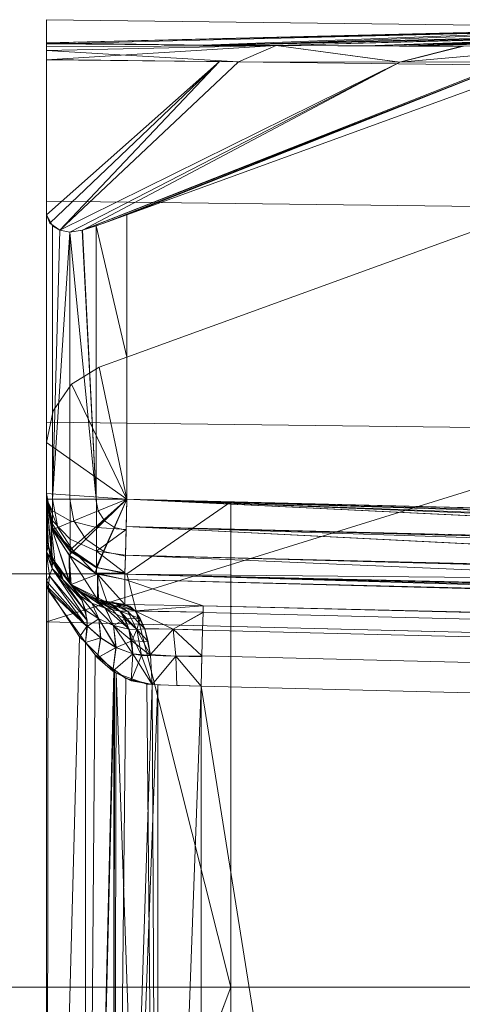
# Model space of a CAD drawing. Header units: millimetres. Extents: x -125 to 135, y -1868 to 49.
# Tile 50 of 53: x 118.4 to 120.05, y 45.74 to 49.42. Entities that reach past the tile are written whole.
import ezdxf

# ---------------------------------------------------------------- set-up
doc = ezdxf.new("R2010")
doc.units = ezdxf.units.MM
doc.layers.add('1', color=7, linetype='CONTINUOUS', true_color=0xffffff)

msp = doc.modelspace()

# ---------------------------------------------------------------- linework, layer by layer
at = {"layer": '1', "color": 252, "linetype": 'Continuous', "lineweight": 13}
for points in [[(118.5, 47.5189, 453.7213), (118.5, 48.9518, 455.0256), (118.5, 49.3734, 454.0762), (118.5, 49.4209, 453.6296)], [(118.5, 49.4209, 453.6296), (118.5, 49.3347, 451.3028), (118.5, 47.5189, 453.7213)], [(118.5, 49.3347, 451.3028), (118.5, 49.4209, 453.6296), (120.8296, 49.3922, 453.6296)], [(118.5, 49.4209, 453.6296), (118.5, 49.2725, 454.4314), (120.8278, 49.2438, 454.4314), (120.8296, 49.3922, 453.6296)], [(118.5, 49.3347, 36.6972), (120.8296, 49.3922, 34.3704), (118.5, 49.4209, 34.3704)], [(118.5, 49.3347, 36.6972), (118.5, 49.4209, 34.3704), (118.5, 49.3734, 33.9238), (118.5, 47.5189, 34.2787)], [(120.8296, 49.3922, 34.3704), (120.8278, 49.2438, 33.5686), (118.5, 49.2725, 33.5686), (118.5, 49.4209, 34.3704)], [(119.086, 49.3262, 451.081), (118.5, 49.3347, 451.3028), (120.8296, 49.3922, 453.6296)], [(120.943, 49.3911, 34.3929), (120.8296, 49.3922, 34.3704), (118.5, 49.3347, 36.6972)], [(118.5, 49.3347, 36.6972), (118.5173, 49.3309, 36.8025), (120.943, 49.3911, 34.3929)], [(118.5, 47.516, 34.2758), (118.5, 47.5189, 34.2787), (118.5, 49.3734, 33.9238), (118.5, 48.9518, 32.9744)], [(120.943, 49.3911, 34.3929), (118.5173, 49.3309, 36.8025), (119.1783, 49.3254, 36.9379)], [(120.8296, 49.3922, 453.6296), (121.5007, 49.3857, 453.4961), (119.086, 49.3262, 451.081)], [(119.358, 49.3239, 451.0252), (119.086, 49.3262, 451.081), (121.5007, 49.3857, 453.4961)], [(119.1783, 49.3254, 36.9379), (121.5911, 49.3848, 34.5219), (120.943, 49.3911, 34.3929)], [(121.5911, 49.3848, 34.5219), (119.1783, 49.3254, 36.9379), (119.358, 49.3239, 36.9748)], [(119.6925, 49.3227, 450.7999), (119.358, 49.3239, 451.0252), (121.5007, 49.3857, 453.4961)], [(121.5911, 49.3848, 34.5219), (119.358, 49.3239, 36.9748), (119.8185, 49.3223, 37.2851)], [(121.5007, 49.3857, 453.4961), (121.7098, 49.3837, 453.4545), (119.6925, 49.3227, 450.7999)], [(121.7098, 49.3837, 453.4545), (122.0933, 49.3822, 453.1983), (119.6925, 49.3227, 450.7999)], [(120.0553, 49.3215, 450.5554), (119.6925, 49.3227, 450.7999), (122.0933, 49.3822, 453.1983)], [(119.8185, 49.3223, 37.2851), (121.7098, 49.3837, 34.5455), (121.5911, 49.3848, 34.5219)], [(119.8185, 49.3223, 37.2851), (122.2192, 49.3817, 34.8859), (121.7098, 49.3837, 34.5455)], [(122.2192, 49.3817, 34.8859), (119.8185, 49.3223, 37.2851), (120.0553, 49.3215, 37.4447)], [(119.086, 49.3262, 451.081), (118.5, 49.3311, 451.2011), (118.5, 49.3347, 451.3028)], [(118.5, 47.5189, 453.7213), (118.5, 49.3347, 451.3028), (118.5, 49.3311, 451.2011)], [(118.5, 49.3347, 36.6972), (118.5, 49.3311, 36.7989), (118.5173, 49.3309, 36.8025)], [(118.5, 49.3311, 36.7989), (118.5, 49.3347, 36.6972), (118.5, 47.5189, 34.2787)], [(118.5, 49.3311, 451.2011), (118.5, 49.3059, 451.0103), (118.5, 49.2713, 450.8937), (118.5, 47.5189, 453.7213)], [(118.5, 49.3059, 451.0103), (118.5, 49.3311, 451.2011), (119.358, 49.3239, 451.0252)], [(118.5, 49.2713, 37.1063), (118.5, 49.3195, 36.92), (118.5, 49.3311, 36.7989), (118.5, 47.5189, 34.2787)], [(119.358, 49.3239, 36.9748), (118.5, 49.3311, 36.7989), (118.5, 49.3195, 36.92)], [(118.5, 49.3059, 451.0103), (119.358, 49.3239, 451.0252), (119.217, 49.264, 450.7309)], [(119.358, 49.3239, 36.9748), (118.5, 49.3195, 36.92), (118.5, 49.2713, 37.1063)], [(118.5, 49.2713, 37.1063), (119.217, 49.264, 37.2691), (119.358, 49.3239, 36.9748)], [(119.8195, 49.2616, 450.3205), (119.217, 49.264, 450.7309), (119.358, 49.3239, 451.0252)], [(119.358, 49.3239, 36.9748), (119.217, 49.264, 37.2691), (119.8201, 49.2616, 37.6799)], [(119.358, 49.3239, 451.0252), (120.052, 49.3215, 450.5576), (119.8195, 49.2616, 450.3205)], [(119.8201, 49.2616, 37.6799), (120.0553, 49.3215, 37.4447), (119.358, 49.3239, 36.9748)], [(119.8201, 49.2616, 450.3201), (119.8195, 49.2616, 450.3205), (120.052, 49.3215, 450.5576), (120.0553, 49.3215, 450.5554)], [(120.5252, 49.3239, 449.858), (120.2309, 49.264, 449.717), (119.8201, 49.2616, 450.3201)], [(119.8201, 49.2616, 450.3201), (120.0553, 49.3215, 450.5554), (120.5252, 49.3239, 449.858)], [(119.8201, 49.2616, 37.6799), (119.8205, 49.2616, 37.6805), (120.0576, 49.3215, 37.448), (120.0553, 49.3215, 37.4447)], [(120.5252, 49.3239, 38.142), (120.0576, 49.3215, 37.448), (119.8205, 49.2616, 37.6805)], [(119.8205, 49.2616, 37.6805), (120.2309, 49.264, 38.283), (120.5252, 49.3239, 38.142)], [(119.217, 49.264, 450.7309), (118.5, 49.2713, 450.8937), (118.5, 49.3059, 451.0103)], [(118.5, 48.7424, 455.2724), (120.8212, 48.7138, 455.2724), (120.8278, 49.2438, 454.4314), (118.5, 49.2725, 454.4314)], [(118.5, 49.2725, 33.5686), (120.8278, 49.2438, 33.5686), (120.8212, 48.7138, 32.7276), (118.5, 48.7424, 32.7276)], [(118.5, 49.2713, 450.8937), (118.5, 48.6913, 449.3), (118.5, 47.6281, 449.3), (118.5, 47.5189, 453.7213)], [(118.5, 48.6913, 449.3), (118.5, 49.2713, 450.8937), (119.1463, 49.2647, 450.747)], [(118.5, 47.5189, 34.2787), (118.5, 47.6281, 38.7), (118.5, 48.6913, 38.7), (118.5, 49.2713, 37.1063)], [(119.1463, 49.2647, 37.253), (118.5, 49.2713, 37.1063), (118.5, 48.6913, 38.7)], [(118.5125, 48.6602, 449.2143), (118.5, 48.6913, 449.3), (119.1463, 49.2647, 450.747)], [(119.1463, 49.2647, 37.253), (118.5, 48.6913, 38.7), (118.5124, 48.6603, 38.7854)], [(118.5124, 48.6603, 38.7854), (118.5497, 48.6343, 38.8653), (119.1463, 49.2647, 37.253)], [(119.1463, 49.2647, 450.747), (118.5497, 48.6343, 449.1346), (118.5125, 48.6602, 449.2143)], [(118.5497, 48.6343, 449.1346), (119.1463, 49.2647, 450.747), (119.217, 49.264, 450.7309)], [(119.217, 49.264, 37.2691), (119.1463, 49.2647, 37.253), (118.5497, 48.6343, 38.8653)], [(118.5497, 48.6343, 449.1346), (119.217, 49.264, 450.7309), (119.8201, 49.2616, 450.3201)], [(119.8201, 49.2616, 37.6799), (119.217, 49.264, 37.2691), (118.5497, 48.6343, 38.8653)], [(119.8201, 49.2616, 450.3201), (118.5879, 48.6273, 449.0879), (118.5497, 48.6343, 449.1346)], [(118.5497, 48.6343, 38.8653), (118.5879, 48.6273, 38.9121), (119.8201, 49.2616, 37.6799)], [(118.6347, 48.6343, 449.0497), (118.5879, 48.6273, 449.0879), (119.8201, 49.2616, 450.3201)], [(119.8201, 49.2616, 37.6799), (118.5879, 48.6273, 38.9121), (118.6347, 48.6343, 38.9503)], [(120.2309, 49.264, 449.717), (120.247, 49.2647, 449.6463), (118.6347, 48.6343, 449.0497)], [(118.7146, 48.6603, 449.0124), (118.6347, 48.6343, 449.0497), (120.247, 49.2647, 449.6463)], [(118.6347, 48.6343, 38.9503), (120.247, 49.2647, 38.3537), (120.2309, 49.264, 38.283)], [(120.247, 49.2647, 38.3537), (118.6347, 48.6343, 38.9503), (118.7143, 48.6602, 38.9875)], [(119.8201, 49.2616, 450.3201), (120.2309, 49.264, 449.717), (118.6347, 48.6343, 449.0497)], [(118.6347, 48.6343, 38.9503), (120.2309, 49.264, 38.283), (119.8201, 49.2616, 37.6799)], [(118.7143, 48.6602, 38.9875), (118.8, 48.6913, 39), (120.247, 49.2647, 38.3537)], [(120.247, 49.2647, 449.6463), (118.8, 48.6913, 449), (118.7146, 48.6603, 449.0124)], [(120.3666, 48.7294, 449), (118.8, 48.1592, 449), (118.8, 48.6913, 449), (120.3937, 49.2713, 449)], [(120.247, 49.2647, 449.6463), (120.3937, 49.2713, 449), (118.8, 48.6913, 449)], [(120.3937, 49.2713, 39), (118.8, 48.6913, 39), (118.8, 48.1592, 39), (120.3666, 48.7294, 39)], [(118.8, 48.6913, 39), (120.3937, 49.2713, 39), (120.247, 49.2647, 38.3537)], [(118.5, 48.1683, 455.708), (118.5, 48.9518, 455.0256), (118.5, 47.5189, 453.7213), (118.5, 47.4283, 453.7802)], [(118.5, 48.9518, 32.9744), (118.5, 48.1683, 32.292), (118.5, 47.4246, 34.2184), (118.5, 47.516, 34.2758)], [(118.5, 47.9169, 455.8265), (120.8111, 47.8884, 455.8265), (120.8212, 48.7138, 455.2724), (118.5, 48.7424, 455.2724)], [(118.5, 48.7424, 32.7276), (120.8212, 48.7138, 32.7276), (120.8111, 47.8884, 32.1735), (118.5, 47.9169, 32.1735)], [(118.8, 48.1592, 449), (120.3666, 48.7294, 449), (120.3666, 48.7294, 39), (118.8, 48.1592, 39)], [(118.5228, 48.65, 449.1852), (118.5228, 47.6281, 449.1852), (118.5, 47.6281, 449.3), (118.5, 48.6913, 449.3)], [(118.5, 48.6913, 38.7), (118.5, 47.6281, 38.7), (118.5228, 47.6281, 38.8148), (118.5228, 48.65, 38.8148)], [(118.6852, 48.65, 449.0228), (118.8, 48.6913, 449), (118.8, 48.1592, 449)], [(118.8, 48.1592, 39), (118.8, 48.6913, 39), (118.6852, 48.65, 38.9772)], [(118.5228, 47.6281, 449.1852), (118.5228, 48.65, 449.1852), (118.5501, 48.6342, 449.134)], [(118.5501, 48.6342, 38.8659), (118.5228, 48.65, 38.8148), (118.5228, 47.6281, 38.8148)], [(118.5228, 47.6281, 449.1852), (118.5501, 48.6342, 449.134), (118.5879, 48.6273, 449.0879)], [(118.5879, 48.6273, 38.9121), (118.5501, 48.6342, 38.8659), (118.5228, 47.6281, 38.8148)], [(118.5879, 48.6273, 449.0879), (118.5879, 47.6281, 449.0879), (118.5228, 47.6281, 449.1852)], [(118.5228, 47.6281, 38.8148), (118.5879, 47.6281, 38.9121), (118.5879, 48.6273, 38.9121)], [(118.5879, 48.6273, 449.0879), (118.6341, 48.6342, 449.05), (118.6852, 47.6281, 449.0228)], [(118.6852, 47.6281, 38.9772), (118.634, 48.6342, 38.9499), (118.5879, 48.6273, 38.9121)], [(118.6852, 47.6281, 449.0228), (118.5879, 47.6281, 449.0879), (118.5879, 48.6273, 449.0879)], [(118.5879, 48.6273, 38.9121), (118.5879, 47.6281, 38.9121), (118.6852, 47.6281, 38.9772)], [(118.6852, 47.6281, 38.9772), (118.6852, 48.65, 38.9772), (118.634, 48.6342, 38.9499)], [(118.6341, 48.6342, 449.05), (118.6852, 48.65, 449.0228), (118.6852, 47.6281, 449.0228)], [(118.8, 48.1592, 449), (118.8, 47.6281, 449), (118.6852, 47.6281, 449.0228), (118.6852, 48.65, 449.0228)], [(118.6852, 48.65, 38.9772), (118.6852, 47.6281, 38.9772), (118.8, 47.6281, 39), (118.8, 48.1592, 39)], [(118.5, 47.1698, 455.9954), (118.5, 48.1683, 455.708), (118.5, 47.4283, 453.7802), (118.5, 47.3047, 453.8017)], [(118.5, 47.3047, 34.1983), (118.5, 47.4246, 34.2184), (118.5, 48.1683, 32.292), (118.5, 47.1699, 32)], [(118.6974, 48.1218, 39), (118.8, 48.1592, 39), (118.8, 47.6281, 39)], [(118.8, 47.6281, 449), (118.8, 48.1592, 449), (118.6974, 48.1218, 449)], [(118.8, 48.1592, 39), (118.6974, 48.1218, 39), (118.6974, 48.1218, 449), (118.8, 48.1592, 449)], [(118.5941, 48.0581, 39), (118.6974, 48.1218, 39), (118.8, 47.6281, 39)], [(118.8, 47.6281, 449), (118.6974, 48.1218, 449), (118.5941, 48.0581, 449)], [(118.5941, 48.0581, 39), (118.5941, 48.0581, 449), (118.6974, 48.1218, 449), (118.6974, 48.1218, 39)], [(118.8, 47.6281, 39), (118.5, 47.8399, 39), (118.5245, 47.9588, 39), (118.5941, 48.0581, 39)], [(118.5941, 48.0581, 449), (118.5245, 47.9588, 449), (118.5, 47.8399, 449), (118.8, 47.6281, 449)], [(118.5245, 47.9588, 39), (118.5245, 47.9588, 449), (118.5941, 48.0581, 449), (118.5941, 48.0581, 39)], [(118.5, 47.8399, 39), (118.5, 47.8399, 449), (118.5245, 47.9588, 449), (118.5245, 47.9588, 39)], [(120.8111, 47.8884, 455.8265), (118.5, 47.9169, 455.8265), (118.5, 47.17, 455.9954)], [(118.5, 47.1698, 32.0046), (118.5, 47.9169, 32.1735), (120.8111, 47.8884, 32.1735)], [(118.5, 47.17, 455.9954), (120.8015, 47.113, 455.997), (120.8111, 47.8884, 455.8265)], [(120.8111, 47.8884, 32.1735), (120.8007, 47.1131, 32.003), (118.5, 47.1698, 32.0046)], [(118.8, 47.6281, 39), (118.5, 47.65, 39), (118.5, 47.8399, 39)], [(118.5, 47.8399, 449), (118.5, 47.65, 449), (118.8, 47.6281, 449)], [(118.5, 47.65, 39), (118.5, 47.65, 449), (118.5, 47.8399, 449), (118.5, 47.8399, 39)], [(118.8, 47.6281, 39), (118.5879, 47.4379, 39), (118.5228, 47.5352, 39), (118.5, 47.65, 39)], [(118.5, 47.65, 449), (118.5228, 47.5352, 449), (118.5879, 47.4379, 449), (118.8, 47.6281, 449)], [(118.5228, 47.5352, 39), (118.5228, 47.5352, 449), (118.5, 47.65, 449), (118.5, 47.65, 39)], [(118.5, 47.6281, 449.3), (118.5231, 47.5223, 449.2539), (118.5231, 47.5127, 449.2972)], [(118.5, 47.6281, 449.3), (118.5231, 47.5475, 449.2173), (118.5231, 47.5223, 449.2539)], [(118.5, 47.6281, 449.3), (118.5231, 47.5846, 449.1931), (118.5231, 47.5475, 449.2173)], [(118.5, 47.6281, 449.3), (118.5231, 47.6281, 449.1845), (118.5231, 47.5846, 449.1931)], [(118.5, 47.6281, 449.3), (118.518, 47.5259, 449.2975), (118.5188, 47.4184, 453.6576)], [(118.5188, 47.4184, 453.6576), (118.5056, 47.4617, 453.7026), (118.5, 47.6281, 449.3)], [(118.5056, 47.4617, 453.7026), (118.5005, 47.5018, 453.7199), (118.5, 47.6281, 449.3)], [(118.5005, 47.5018, 453.7199), (118.5, 47.5189, 453.7213), (118.5, 47.6281, 449.3)], [(118.5, 47.6281, 38.7), (118.5081, 47.4502, 34.3061), (118.5199, 47.419, 34.3461)], [(118.5, 47.6281, 38.7), (118.5014, 47.4902, 34.283), (118.5081, 47.4502, 34.3061)], [(118.5, 47.6281, 38.7), (118.5, 47.5189, 34.2787), (118.5014, 47.4902, 34.283)], [(118.5199, 47.419, 34.3461), (118.518, 47.5259, 38.7025), (118.5, 47.6281, 38.7)], [(118.5, 47.6281, 38.7), (118.5221, 47.515, 38.7028), (118.5425, 47.5233, 38.8128)], [(118.5425, 47.5233, 38.8128), (118.522, 47.6281, 38.8128), (118.5, 47.6281, 38.7)], [(118.6026, 47.5478, 38.9111), (118.5869, 47.6281, 38.9111), (118.522, 47.6281, 38.8128), (118.5425, 47.5233, 38.8128)], [(118.5231, 47.5846, 449.1931), (118.5231, 47.6281, 449.1845), (118.5889, 47.6281, 449.0869), (118.5889, 47.5478, 449.1026)], [(118.6931, 47.5846, 38.9769), (118.6845, 47.6281, 38.9769), (118.5869, 47.6281, 38.9111), (118.6026, 47.5478, 38.9111)], [(118.6852, 47.3728, 39), (118.5879, 47.4379, 39), (118.8, 47.6281, 39)], [(118.8, 47.6281, 449), (118.5879, 47.4379, 449), (118.6852, 47.3728, 449)], [(118.5889, 47.5478, 449.1026), (118.5889, 47.6281, 449.0869), (118.6872, 47.6281, 449.022), (118.6872, 47.5233, 449.0425)], [(118.8, 47.6281, 39), (118.6845, 47.6281, 38.9769), (118.6931, 47.5846, 38.9769)], [(118.8, 47.6281, 39), (119.1886, 47.6185, 39), (118.8, 47.35, 39), (118.6852, 47.3728, 39)], [(118.6852, 47.3728, 449), (118.8, 47.35, 449), (119.1886, 47.6185, 449), (118.8, 47.6281, 449)], [(118.8, 47.6281, 449), (118.7972, 47.515, 449.0221), (118.6872, 47.5233, 449.0425)], [(118.6872, 47.5233, 449.0425), (118.6872, 47.6281, 449.022), (118.8, 47.6281, 449)], [(118.8, 47.6281, 39), (118.6931, 47.5846, 38.9769), (118.7174, 47.5475, 38.9769)], [(118.8, 47.6281, 39), (118.7174, 47.5475, 38.9769), (118.7539, 47.5223, 38.9769)], [(118.8, 47.6281, 39), (118.7539, 47.5223, 38.9769), (118.7972, 47.5127, 38.9769)], [(123.1539, 47.419, 449.0199), (118.7975, 47.5259, 449.018), (118.8, 47.6281, 449)], [(118.8, 47.6281, 39), (118.7975, 47.5259, 38.982), (123.1576, 47.4184, 38.9812)], [(118.8, 47.6281, 449), (123.1939, 47.4502, 449.0081), (123.1539, 47.419, 449.0199)], [(118.8, 47.6281, 449), (123.217, 47.4902, 449.0014), (123.1939, 47.4502, 449.0081)], [(118.8, 47.6281, 449), (123.2213, 47.5189, 449), (123.217, 47.4902, 449.0014)], [(123.1576, 47.4184, 38.9812), (123.2026, 47.4617, 38.9944), (118.8, 47.6281, 39)], [(123.2026, 47.4617, 38.9944), (123.2199, 47.5018, 38.9995), (118.8, 47.6281, 39)], [(123.2199, 47.5018, 38.9995), (123.2213, 47.5189, 39), (118.8, 47.6281, 39)], [(118.8, 47.35, 39), (119.1886, 47.6185, 39), (119.1886, 45.8046, 39)], [(119.1886, 45.8046, 449), (119.1886, 47.6185, 449), (118.8, 47.35, 449)], [(120.1349, 47.5951, 39), (120.1349, 45.8046, 39), (119.1886, 45.8046, 39), (119.1886, 47.6185, 39)], [(119.1886, 47.6185, 449), (119.1886, 45.8046, 449), (120.1349, 45.8046, 449), (120.1349, 47.5951, 449)], [(118.5231, 47.5475, 449.2173), (118.5231, 47.5846, 449.1931), (118.5889, 47.5478, 449.1026), (118.5889, 47.4793, 449.1474)], [(118.7174, 47.5475, 38.9769), (118.6931, 47.5846, 38.9769), (118.6026, 47.5478, 38.9111), (118.6474, 47.4793, 38.9111)], [(118.5, 47.4314, 453.7782), (118.5, 47.5189, 453.7213), (118.5005, 47.5018, 453.7199)], [(118.5014, 47.4902, 34.283), (118.5, 47.5189, 34.2787), (118.5, 47.516, 34.2758)], [(118.5, 47.516, 34.2758), (118.5, 47.4313, 34.2226), (118.5014, 47.4902, 34.283)], [(118.518, 47.5259, 449.2975), (118.5853, 47.4187, 449.2948), (118.5869, 47.3179, 453.4253)], [(118.5869, 47.3179, 453.4253), (118.5218, 47.4084, 453.6472), (118.518, 47.5259, 449.2975)], [(118.5218, 47.4084, 453.6472), (118.5188, 47.4184, 453.6576), (118.518, 47.5259, 449.2975)], [(118.518, 47.5259, 38.7025), (118.5319, 47.3869, 34.3872), (118.5865, 47.3176, 34.5734)], [(118.518, 47.5259, 38.7025), (118.5199, 47.419, 34.3461), (118.5319, 47.3869, 34.3872)], [(118.5865, 47.3176, 34.5734), (118.5853, 47.4187, 38.7052), (118.518, 47.5259, 38.7025)], [(118.5221, 47.515, 38.7028), (118.5222, 47.515, 38.7028), (118.5425, 47.5233, 38.8128)], [(118.601, 47.434, 38.8128), (118.5425, 47.5233, 38.8128), (118.5222, 47.515, 38.7028)], [(118.5879, 47.4379, 39), (118.5879, 47.4379, 449), (118.5228, 47.5352, 449), (118.5228, 47.5352, 39)], [(118.5231, 47.5223, 449.2539), (118.5231, 47.5475, 449.2173), (118.5889, 47.4793, 449.1474), (118.5889, 47.4327, 449.2148)], [(118.5231, 47.5127, 449.2972), (118.5231, 47.5223, 449.2539), (118.5889, 47.4327, 449.2148), (118.5889, 47.415, 449.2947)], [(118.6474, 47.4793, 38.9111), (118.6026, 47.5478, 38.9111), (118.5425, 47.5233, 38.8128), (118.601, 47.434, 38.8128)], [(118.5889, 47.4793, 449.1474), (118.5889, 47.5478, 449.1026), (118.6872, 47.5233, 449.0425), (118.6872, 47.434, 449.101)], [(118.7539, 47.5223, 38.9769), (118.7174, 47.5475, 38.9769), (118.6474, 47.4793, 38.9111), (118.7148, 47.4327, 38.9111)], [(118.6872, 47.434, 449.101), (118.6872, 47.5233, 449.0425), (118.7972, 47.515, 449.0221)], [(118.7972, 47.515, 449.0221), (118.7972, 47.515, 449.0221), (118.6872, 47.5233, 449.0425)], [(118.7972, 47.5127, 38.9769), (118.7539, 47.5223, 38.9769), (118.7148, 47.4327, 38.9111), (118.7947, 47.415, 38.9111)], [(122.9266, 47.3176, 449.0865), (118.7948, 47.4187, 449.0853), (118.7975, 47.5259, 449.018)], [(118.7975, 47.5259, 38.982), (118.7948, 47.4187, 38.9147), (122.9253, 47.3179, 38.9131)], [(118.7975, 47.5259, 449.018), (123.1128, 47.3869, 449.0319), (122.9266, 47.3176, 449.0865)], [(118.7975, 47.5259, 449.018), (123.1539, 47.419, 449.0199), (123.1128, 47.3869, 449.0319)], [(122.9253, 47.3179, 38.9131), (123.1472, 47.4084, 38.9782), (118.7975, 47.5259, 38.982)], [(123.1472, 47.4084, 38.9782), (123.1576, 47.4184, 38.9812), (118.7975, 47.5259, 38.982)], [(118.5005, 47.5018, 453.7199), (118.5056, 47.4617, 453.7026), (118.5, 47.4314, 453.7782)], [(118.5081, 47.4502, 34.3061), (118.5014, 47.4902, 34.283), (118.5, 47.4313, 34.2226)], [(118.5222, 47.515, 38.7028), (118.5853, 47.4187, 38.7052), (118.601, 47.434, 38.8128)], [(118.5889, 47.4327, 449.2148), (118.5889, 47.4793, 449.1474), (118.6872, 47.434, 449.101), (118.6872, 47.3733, 449.1889)], [(118.7148, 47.4327, 38.9111), (118.6474, 47.4793, 38.9111), (118.601, 47.434, 38.8128), (118.6889, 47.3733, 38.8128)], [(118.7972, 47.515, 449.0221), (118.7948, 47.4187, 449.0853), (118.6872, 47.434, 449.101)], [(118.5229, 47.3946, 453.7), (118.5, 47.4314, 453.7782), (118.5056, 47.4617, 453.7026)], [(118.5, 47.4313, 34.2226), (118.5207, 47.3691, 34.2617), (118.5081, 47.4502, 34.3061)], [(118.5056, 47.4617, 453.7026), (118.5181, 47.4206, 453.6599), (118.5229, 47.3946, 453.7)], [(118.5081, 47.4502, 34.3061), (118.5207, 47.3691, 34.2617), (118.5229, 47.3946, 34.3)], [(118.5229, 47.3946, 34.3), (118.5184, 47.4228, 34.3412), (118.5081, 47.4502, 34.3061)], [(118.5, 47.4283, 453.7802), (118.5, 47.4314, 453.7782), (118.5207, 47.3691, 453.7383)], [(118.5229, 47.3946, 453.7), (118.5207, 47.3691, 453.7383), (118.5, 47.4314, 453.7782)], [(118.5207, 47.3691, 34.2617), (118.5, 47.4313, 34.2226), (118.5, 47.4246, 34.2184)], [(118.5207, 47.3691, 453.7383), (118.5112, 47.3424, 453.7756), (118.5, 47.4283, 453.7802)], [(118.5112, 47.3424, 453.7756), (118.5, 47.3222, 453.7986), (118.5, 47.4283, 453.7802)], [(118.5, 47.4246, 34.2184), (118.5, 47.3223, 34.2013), (118.5112, 47.3424, 34.2244)], [(118.5, 47.4246, 34.2184), (118.5112, 47.3424, 34.2244), (118.5207, 47.3691, 34.2617)], [(118.5229, 47.3946, 453.7), (118.5181, 47.4206, 453.6599), (118.5218, 47.4084, 453.6472)], [(118.5319, 47.3869, 34.3872), (118.5184, 47.4228, 34.3412), (118.5229, 47.3946, 34.3)], [(118.562, 47.3274, 453.6045), (118.5229, 47.3946, 453.7), (118.5218, 47.4084, 453.6472)], [(118.5218, 47.4084, 453.6472), (118.5471, 47.3733, 453.5611), (118.562, 47.3274, 453.6045)], [(118.601, 47.434, 38.8128), (118.5853, 47.4187, 38.7052), (118.6801, 47.3532, 38.7068)], [(118.5853, 47.4187, 449.2948), (118.6908, 47.3488, 449.2931), (118.691, 47.2532, 453.1809)], [(118.691, 47.2532, 453.1809), (118.5928, 47.3098, 453.4054), (118.5853, 47.4187, 449.2948)], [(118.5928, 47.3098, 453.4054), (118.5869, 47.3179, 453.4253), (118.5853, 47.4187, 449.2948)], [(118.5853, 47.4187, 38.7052), (118.5865, 47.3176, 34.5734), (118.5928, 47.3098, 34.5946)], [(118.5928, 47.3098, 34.5946), (118.6908, 47.3488, 38.7069), (118.5853, 47.4187, 38.7052)], [(118.6852, 47.3728, 39), (118.6852, 47.3728, 449), (118.5879, 47.4379, 449), (118.5879, 47.4379, 39)], [(118.5889, 47.415, 449.2947), (118.5889, 47.4327, 449.2148), (118.6872, 47.3733, 449.1889), (118.6872, 47.3502, 449.2931)], [(118.6801, 47.3532, 38.7068), (118.6889, 47.3733, 38.8128), (118.601, 47.434, 38.8128)], [(118.7932, 47.3532, 449.1801), (118.6872, 47.3733, 449.1889), (118.6872, 47.434, 449.101)], [(118.6872, 47.434, 449.101), (118.7948, 47.4187, 449.0853), (118.7932, 47.3532, 449.1801)], [(118.7947, 47.415, 38.9111), (118.7148, 47.4327, 38.9111), (118.6889, 47.3733, 38.8128), (118.7931, 47.3502, 38.8128)], [(122.9054, 47.3098, 449.0927), (118.7931, 47.3488, 449.1908), (118.7948, 47.4187, 449.0853)], [(118.7948, 47.4187, 38.9147), (118.7931, 47.3488, 38.8092), (122.6809, 47.2532, 38.8089)], [(118.7948, 47.4187, 449.0853), (122.9266, 47.3176, 449.0865), (122.9054, 47.3098, 449.0927)], [(122.6809, 47.2532, 38.8089), (122.9054, 47.3098, 38.9072), (118.7948, 47.4187, 38.9147)], [(122.9054, 47.3098, 38.9072), (122.9253, 47.3179, 38.9131), (118.7948, 47.4187, 38.9147)], [(118.652, 47.1751, 453.5105), (118.5112, 47.3424, 453.7756), (118.5207, 47.3691, 453.7383)], [(118.5207, 47.3691, 34.2617), (118.5112, 47.3424, 34.2244), (118.652, 47.1751, 34.4895)], [(118.5207, 47.3691, 453.7383), (118.5229, 47.3946, 453.7), (118.562, 47.3274, 453.6045)], [(118.562, 47.3274, 34.3955), (118.5229, 47.3946, 34.3), (118.5207, 47.3691, 34.2617)], [(118.562, 47.3274, 453.6045), (118.6431, 47.2118, 453.4861), (118.5207, 47.3691, 453.7383)], [(118.5207, 47.3691, 453.7383), (118.6431, 47.2118, 453.4861), (118.652, 47.1751, 453.5105)], [(118.5207, 47.3691, 34.2617), (118.6431, 47.2118, 34.5139), (118.562, 47.3274, 34.3955)], [(118.652, 47.1751, 34.4895), (118.6431, 47.2118, 34.5139), (118.5207, 47.3691, 34.2617)], [(118.5229, 47.3946, 34.3), (118.562, 47.3274, 34.3955), (118.5319, 47.3869, 34.3872)], [(118.562, 47.3274, 34.3955), (118.5465, 47.3684, 34.4368), (118.5319, 47.3869, 34.3872)], [(118.6234, 47.265, 453.4467), (118.562, 47.3274, 453.6045), (118.5471, 47.3733, 453.5611)], [(118.5471, 47.3733, 453.5611), (118.5928, 47.3098, 453.4054), (118.6234, 47.265, 453.4467)], [(118.7931, 47.3502, 38.8128), (118.6889, 47.3733, 38.8128), (118.6801, 47.3532, 38.7068)], [(118.6801, 47.3532, 38.7068), (118.6801, 47.3532, 38.7068), (118.6889, 47.3733, 38.8128)], [(118.8, 47.35, 39), (118.8, 47.35, 449), (118.6852, 47.3728, 449), (118.6852, 47.3728, 39)], [(118.6872, 47.3502, 449.2931), (118.6872, 47.3733, 449.1889), (118.7932, 47.3532, 449.1801)], [(118.7932, 47.3532, 449.1801), (118.7932, 47.3532, 449.1801), (118.6872, 47.3733, 449.1889)], [(119.1886, 45.8046, 39), (-119.1886, 45.8046, 39), (-118.8, 47.35, 39), (118.8, 47.35, 39)], [(-119.1886, 45.8046, 449), (119.1886, 45.8046, 449), (118.8, 47.35, 449), (-118.8, 47.35, 449)], [(118.8, 47.35, 449), (118.8, 47.35, 39), (-118.8, 47.35, 39), (-118.8, 47.35, 449)], [(118.5, 47.3222, 453.7986), (118.5112, 47.3424, 453.7756), (118.6502, 47.1527, 453.5213)], [(118.5064, 47.289, 34.2094), (118.5112, 47.3424, 34.2244), (118.5, 47.3223, 34.2013)], [(118.6502, 47.1527, 34.4787), (118.5112, 47.3424, 34.2244), (118.5064, 47.289, 34.2094)], [(118.652, 47.1751, 453.5105), (118.6502, 47.1527, 453.5213), (118.5112, 47.3424, 453.7756)], [(118.5112, 47.3424, 34.2244), (118.6502, 47.1527, 34.4787), (118.652, 47.1751, 34.4895)], [(118.6234, 47.265, 34.5534), (118.5928, 47.3098, 34.5946), (118.5465, 47.3684, 34.4368)], [(118.5465, 47.3684, 34.4368), (118.562, 47.3274, 34.3955), (118.6234, 47.265, 34.5534)], [(118.5928, 47.3098, 34.5946), (118.6941, 47.259, 34.8033), (118.6908, 47.3488, 38.7069)], [(118.6801, 47.3532, 38.7068), (118.7926, 47.3283, 38.7074), (118.7931, 47.3502, 38.8128)], [(118.7932, 47.3532, 449.1801), (118.7926, 47.3283, 449.2926), (118.6872, 47.3502, 449.2931)], [(118.6908, 47.3488, 449.2931), (118.7926, 47.3283, 449.2926), (118.7926, 47.2352, 453.063)], [(118.7926, 47.2352, 453.063), (118.6933, 47.2519, 453.1759), (118.6908, 47.3488, 449.2931)], [(118.6933, 47.2519, 453.1759), (118.691, 47.2532, 453.1809), (118.6908, 47.3488, 449.2931)], [(118.6908, 47.3488, 38.7069), (118.7271, 47.2425, 34.8711), (118.7926, 47.2352, 34.937)], [(118.6908, 47.3488, 38.7069), (118.6941, 47.259, 34.8033), (118.7271, 47.2425, 34.8711)], [(118.7926, 47.2352, 34.937), (118.7926, 47.3283, 38.7074), (118.6908, 47.3488, 38.7069)], [(122.563, 47.2352, 449.2926), (118.7926, 47.3283, 449.2926), (118.7931, 47.3488, 449.1908)], [(118.7931, 47.3488, 38.8092), (118.7926, 47.3283, 38.7074), (122.563, 47.2352, 38.7074)], [(122.9054, 47.3098, 449.0927), (122.6967, 47.259, 449.1942), (118.7931, 47.3488, 449.1908)], [(118.7931, 47.3488, 449.1908), (122.6289, 47.2425, 449.2271), (122.563, 47.2352, 449.2926)], [(118.7931, 47.3488, 449.1908), (122.6967, 47.259, 449.1942), (122.6289, 47.2425, 449.2271)], [(122.563, 47.2352, 38.7074), (122.6759, 47.2519, 38.8067), (118.7931, 47.3488, 38.8092)], [(122.6759, 47.2519, 38.8067), (122.6809, 47.2532, 38.8089), (118.7931, 47.3488, 38.8092)], [(118.5, 47.3223, 34.2013), (118.5, 47.3047, 34.1983), (118.5064, 47.289, 34.2094)], [(118.5, 47.3047, 453.8017), (118.5, 47.3222, 453.7986), (118.6502, 47.1527, 453.5213)], [(118.5, 47.3047, 453.8017), (118.5, 42.5151, 453.8017), (118.5, 42.5315, 455.1243), (118.5, 47.1698, 455.9954)], [(118.5, 42.5151, 453.8017), (118.5, 47.3047, 453.8017), (118.6239, 47.1135, 453.5871)], [(118.6502, 47.1527, 453.5213), (118.6239, 47.1135, 453.5871), (118.5, 47.3047, 453.8017)], [(118.5064, 47.289, 34.2094), (118.5, 47.3047, 34.1983), (118.5, 42.5151, 34.1983)], [(118.5, 47.1699, 32), (118.5, 42.5315, 32.8757), (118.5, 42.5151, 34.1983), (118.5, 47.3047, 34.1983)], [(118.562, 47.3274, 453.6045), (118.6234, 47.265, 453.4467), (118.6339, 47.2497, 453.4608)], [(118.6339, 47.2497, 453.4608), (118.6431, 47.2118, 453.4861), (118.562, 47.3274, 453.6045)], [(118.562, 47.3274, 34.3955), (118.6431, 47.2118, 34.5139), (118.6339, 47.2497, 34.5392)], [(118.6339, 47.2497, 34.5392), (118.6234, 47.265, 34.5534), (118.562, 47.3274, 34.3955)], [(118.6699, 47.2403, 453.3552), (118.6253, 47.267, 453.4467), (118.5928, 47.3098, 453.4054)], [(118.5928, 47.3098, 453.4054), (118.6295, 47.2825, 453.2998), (118.6699, 47.2403, 453.3552)], [(118.6697, 47.2404, 34.6443), (118.6292, 47.2826, 34.6996), (118.5928, 47.3098, 34.5946)], [(118.5928, 47.3098, 34.5946), (118.6253, 47.267, 34.5533), (118.6697, 47.2404, 34.6443)], [(122.3074, 47.1498, 453.0074), (119.0857, 47.2293, 453.0074), (118.7926, 47.3283, 449.2926), (122.5074, 47.2293, 449.5857)], [(118.7926, 47.3283, 449.2926), (122.563, 47.2352, 449.2926), (122.5074, 47.2293, 449.5857)], [(119.0857, 47.2293, 453.0074), (118.7926, 47.2352, 453.063), (118.7926, 47.3283, 449.2926)], [(122.5074, 47.1498, 35.1926), (122.5074, 47.2293, 38.4143), (118.7926, 47.3283, 38.7074), (119.0857, 47.2293, 34.9926)], [(118.7926, 47.3283, 38.7074), (118.7926, 47.2352, 34.937), (119.0857, 47.2293, 34.9926)], [(122.5074, 47.2293, 38.4143), (122.563, 47.2352, 38.7074), (118.7926, 47.3283, 38.7074)], [(118.5, 42.5151, 34.1983), (118.6453, 42.5138, 34.45), (118.6453, 47.0929, 34.45), (118.5064, 47.289, 34.2094)], [(118.5064, 47.289, 34.2094), (118.6453, 47.0929, 34.45), (118.6502, 47.1527, 34.4787)], [(118.6956, 47.1807, 453.4082), (118.646, 47.2139, 453.4867), (118.6253, 47.267, 453.4467)], [(118.6253, 47.267, 453.4467), (118.6699, 47.2403, 453.3552), (118.6956, 47.1807, 453.4082)], [(118.6953, 47.1809, 34.5914), (118.6697, 47.2404, 34.6443), (118.6253, 47.267, 34.5533)], [(118.6253, 47.267, 34.5533), (118.646, 47.2139, 34.5134), (118.6953, 47.1809, 34.5914)], [(118.6292, 47.2826, 34.6996), (118.6697, 47.2404, 34.6443), (118.7199, 47.2209, 34.7224)], [(118.7199, 47.2209, 34.7224), (118.6987, 47.2434, 34.7583), (118.6292, 47.2826, 34.6996)], [(118.6987, 47.2434, 34.7583), (118.6749, 47.2588, 34.7939), (118.6292, 47.2826, 34.6996)], [(118.6295, 47.2825, 453.2998), (118.6753, 47.2587, 453.2054), (118.7203, 47.2208, 453.277)], [(118.7203, 47.2208, 453.277), (118.6699, 47.2403, 453.3552), (118.6295, 47.2825, 453.2998)], [(118.6749, 47.2588, 34.7939), (118.6987, 47.2434, 34.7583), (118.7529, 47.2307, 34.8308)], [(118.7529, 47.2307, 34.8308), (118.7295, 47.2419, 34.8742), (118.6749, 47.2588, 34.7939)], [(118.7472, 47.2144, 453.243), (118.7203, 47.2208, 453.277), (118.6753, 47.2587, 453.2054)], [(118.6753, 47.2587, 453.2054), (118.7015, 47.2492, 453.1634), (118.7472, 47.2144, 453.243)], [(118.7501, 47.1565, 34.6556), (118.7199, 47.2209, 34.7224), (118.6697, 47.2404, 34.6443)], [(118.6697, 47.2404, 34.6443), (118.6953, 47.1809, 34.5914), (118.7501, 47.1565, 34.6556)], [(118.7505, 47.1564, 453.3439), (118.6956, 47.1807, 453.4082), (118.6699, 47.2403, 453.3552)], [(118.6699, 47.2403, 453.3552), (118.7203, 47.2208, 453.277), (118.7505, 47.1564, 453.3439)], [(118.6987, 47.2434, 34.7583), (118.7199, 47.2209, 34.7224), (118.7747, 47.2105, 34.787)], [(118.7747, 47.2105, 34.787), (118.7529, 47.2307, 34.8308), (118.6987, 47.2434, 34.7583)], [(118.775, 47.2105, 453.2126), (118.7472, 47.2144, 453.243), (118.7015, 47.2492, 453.1634)], [(118.7015, 47.2492, 453.1634), (118.7299, 47.2418, 453.1254), (118.775, 47.2105, 453.2126)], [(118.7295, 47.2419, 34.8742), (118.7529, 47.2307, 34.8308), (118.8121, 47.2286, 34.8872)], [(118.8121, 47.2286, 34.8872), (118.7926, 47.2352, 34.937), (118.7295, 47.2419, 34.8742)], [(118.7299, 47.2418, 453.1254), (118.7602, 47.237, 453.0918), (118.8033, 47.2094, 453.1861)], [(118.8033, 47.2094, 453.1861), (118.775, 47.2105, 453.2126), (118.7299, 47.2418, 453.1254)], [(118.7529, 47.2307, 34.8308), (118.7747, 47.2105, 34.787), (118.8318, 47.2114, 34.8366)], [(118.8318, 47.2114, 34.8366), (118.8121, 47.2286, 34.8872), (118.7529, 47.2307, 34.8308)], [(118.7602, 47.237, 453.0918), (118.7926, 47.2352, 453.063), (118.8318, 47.2114, 453.1634)], [(118.8318, 47.2114, 453.1634), (118.8033, 47.2094, 453.1861), (118.7602, 47.237, 453.0918)], [(118.831, 47.2111, 453.1614), (118.7926, 47.2352, 453.063), (119.0857, 47.2293, 453.0074)], [(119.0857, 47.2293, 34.9926), (118.7926, 47.2352, 34.937), (118.831, 47.2111, 34.8386)], [(119.0857, 47.2293, 453.0074), (119.0851, 47.2058, 453.1136), (118.831, 47.2111, 453.1614)], [(118.831, 47.2111, 34.8386), (119.0851, 47.2058, 34.8865), (119.0857, 47.2293, 34.9926)], [(122.3068, 47.1249, 453.1199), (119.0851, 47.2044, 453.1199), (119.0857, 47.2293, 453.0074), (122.3074, 47.1498, 453.0074)], [(119.0851, 47.2044, 34.8801), (122.3068, 47.1249, 34.8801), (122.3074, 47.1498, 34.9926), (119.0857, 47.2293, 34.9926)], [(122.5074, 47.1498, 35.1926), (119.0857, 47.2293, 34.9926), (122.3074, 47.1498, 34.9926)], [(118.6527, 47.1542, 453.5219), (118.646, 47.2139, 453.4867), (118.6956, 47.1807, 453.4082)], [(118.6953, 47.1809, 34.5914), (118.646, 47.2139, 34.5134), (118.6527, 47.1542, 34.4781)], [(118.7935, 47.1811, 34.7448), (118.7199, 47.2209, 34.7224), (118.7501, 47.1565, 34.6556)], [(118.7935, 47.1811, 34.7448), (118.7747, 47.2105, 34.787), (118.7199, 47.2209, 34.7224)], [(118.8086, 47.1433, 453.2929), (118.7505, 47.1564, 453.3439), (118.7203, 47.2208, 453.277)], [(118.7203, 47.2208, 453.277), (118.7472, 47.2144, 453.243), (118.8086, 47.1433, 453.2929)], [(118.7472, 47.2144, 453.243), (118.775, 47.2105, 453.2126), (118.8086, 47.1433, 453.2929)], [(118.8504, 47.183, 34.7881), (118.8318, 47.2114, 34.8366), (118.7747, 47.2105, 34.787)], [(118.7747, 47.2105, 34.787), (118.7935, 47.1811, 34.7448), (118.8504, 47.183, 34.7881)], [(118.838, 47.1417, 453.2724), (118.8086, 47.1433, 453.2929), (118.775, 47.2105, 453.2126)], [(118.775, 47.2105, 453.2126), (118.8033, 47.2094, 453.1861), (118.838, 47.1417, 453.2724)], [(118.8033, 47.2094, 453.1861), (118.8318, 47.2114, 453.1634), (118.8669, 47.144, 453.2551)], [(118.8669, 47.144, 453.2551), (118.838, 47.1417, 453.2724), (118.8033, 47.2094, 453.1861)], [(118.8332, 47.2097, 453.1672), (118.831, 47.2111, 453.1614), (119.0851, 47.2058, 453.1136)], [(119.0851, 47.2058, 34.8865), (118.831, 47.2111, 34.8386), (118.8332, 47.2097, 34.8328)], [(118.8332, 47.2097, 453.1672), (119.0851, 47.2058, 453.1136), (118.9731, 47.1429, 453.2237)], [(118.9731, 47.1429, 453.2237), (118.8664, 47.1449, 453.254), (118.8332, 47.2097, 453.1672)], [(118.8332, 47.2097, 34.8328), (118.8664, 47.1449, 34.746), (118.9731, 47.1429, 34.7763)], [(118.9731, 47.1429, 34.7763), (119.0851, 47.2058, 34.8865), (118.8332, 47.2097, 34.8328)], [(118.9731, 47.1429, 453.2237), (119.0851, 47.2058, 453.1136), (119.0851, 47.2044, 453.1199)], [(119.0851, 47.2044, 34.8801), (119.0851, 47.2058, 34.8865), (118.9731, 47.1429, 34.7763)], [(119.0851, 47.2044, 453.1199), (119.0835, 47.1398, 453.2135), (118.9731, 47.1429, 453.2237)], [(118.9731, 47.1429, 34.7763), (119.0835, 47.1398, 34.7865), (119.0851, 47.2044, 34.8801)], [(122.3052, 47.0594, 453.2147), (119.0835, 47.1389, 453.2147), (119.0851, 47.2044, 453.1199), (122.3068, 47.1249, 453.1199)], [(119.0835, 47.1389, 34.7853), (122.3052, 47.0594, 34.7853), (122.3068, 47.1249, 34.8801), (119.0851, 47.2044, 34.8801)], [(118.5, 47.1699, 456), (118.5, 8.53, 456), (120.8, 8.5869, 456), (120.8, 47.1131, 456)], [(118.5, 13.8695, 32.8757), (118.5, 42.5315, 32.8757), (118.5, 47.1699, 32), (118.5, 8.5302, 32.0046)], [(120.8, 47.1131, 32), (120.8007, 8.5869, 32), (118.5, 8.5301, 32), (118.5, 47.1699, 32)], [(118.5, 8.5301, 456), (118.5, 47.1698, 455.9954), (118.5, 42.5315, 455.1243), (118.5, 13.8695, 455.1243)], [(118.6502, 47.1527, 453.5213), (118.6453, 47.0929, 453.55), (118.6239, 47.1135, 453.5871)], [(118.6453, 47.0929, 453.55), (118.6527, 47.1542, 453.5219), (118.7026, 47.1097, 453.4524)], [(118.7023, 47.11, 34.5472), (118.6527, 47.1542, 34.4781), (118.6453, 47.0929, 34.45)], [(118.6527, 47.1542, 34.4781), (118.7023, 47.11, 34.5472), (118.6953, 47.1809, 34.5914)], [(118.6956, 47.1807, 453.4082), (118.7026, 47.1097, 453.4524), (118.6527, 47.1542, 453.5219)], [(118.7594, 47.0738, 34.6044), (118.7501, 47.1565, 34.6556), (118.6953, 47.1809, 34.5914)], [(118.6953, 47.1809, 34.5914), (118.7023, 47.11, 34.5472), (118.7594, 47.0738, 34.6044)], [(118.7598, 47.0736, 453.3951), (118.7026, 47.1097, 453.4524), (118.6956, 47.1807, 453.4082)], [(118.6956, 47.1807, 453.4082), (118.7505, 47.1564, 453.3439), (118.7598, 47.0736, 453.3951)], [(118.7501, 47.1565, 34.6556), (118.8083, 47.1433, 34.7067), (118.7935, 47.1811, 34.7448)], [(118.8224, 47.0501, 34.6503), (118.8083, 47.1433, 34.7067), (118.7501, 47.1565, 34.6556)], [(118.7501, 47.1565, 34.6556), (118.7594, 47.0738, 34.6044), (118.8224, 47.0501, 34.6503)], [(118.7505, 47.1564, 453.3439), (118.8086, 47.1433, 453.2929), (118.8184, 47.0988, 453.325)], [(118.8184, 47.0988, 453.325), (118.7598, 47.0736, 453.3951), (118.7505, 47.1564, 453.3439)], [(118.8504, 47.183, 34.7881), (118.7935, 47.1811, 34.7448), (118.8378, 47.1417, 34.7275)], [(118.7935, 47.1811, 34.7448), (118.8083, 47.1433, 34.7067), (118.8378, 47.1417, 34.7275)], [(118.8378, 47.1417, 34.7275), (118.8669, 47.144, 34.7449), (118.8504, 47.183, 34.7881)], [(118.6239, 47.1135, 453.5871), (118.6453, 47.0929, 453.55), (118.6453, 42.5138, 453.55), (118.5, 42.5151, 453.8017)], [(118.8555, 47.0444, 34.669), (118.8378, 47.1417, 34.7275), (118.8083, 47.1433, 34.7067)], [(118.8083, 47.1433, 34.7067), (118.8224, 47.0501, 34.6503), (118.8555, 47.0444, 34.669)], [(118.8184, 47.0988, 453.325), (118.8086, 47.1433, 453.2929), (118.838, 47.1417, 453.2724)], [(118.838, 47.1417, 453.2724), (118.88, 47.0966, 453.2902), (118.8184, 47.0988, 453.325)], [(118.8891, 47.0438, 34.6847), (118.8669, 47.144, 34.7449), (118.8378, 47.1417, 34.7275)], [(118.8378, 47.1417, 34.7275), (118.8555, 47.0444, 34.669), (118.8891, 47.0438, 34.6847)], [(118.838, 47.1417, 453.2724), (118.8669, 47.144, 453.2551), (118.88, 47.0966, 453.2902)], [(118.8669, 47.144, 453.2551), (118.8664, 47.1449, 453.254), (118.9731, 47.1429, 453.2237)], [(118.9731, 47.1429, 34.7763), (118.8664, 47.1449, 34.746), (118.8669, 47.144, 34.7449)], [(118.8885, 47.0479, 453.3138), (118.8669, 47.144, 453.2551), (118.9731, 47.1429, 453.2237)], [(118.9731, 47.1429, 34.7763), (118.8669, 47.144, 34.7449), (118.8885, 47.0479, 34.6862)], [(118.9731, 47.1429, 453.2237), (118.9834, 47.0421, 453.2881), (118.8885, 47.0479, 453.3138)], [(118.8885, 47.0479, 34.6862), (118.9834, 47.0421, 34.7119), (118.9731, 47.1429, 34.7763)], [(118.9731, 47.1429, 453.2237), (119.0835, 47.1389, 453.2147), (119.0811, 47.0426, 453.2779)], [(119.0811, 47.0426, 453.2779), (118.9834, 47.0421, 453.2881), (118.9731, 47.1429, 453.2237)], [(118.9731, 47.1429, 453.2237), (119.0835, 47.1398, 453.2135), (119.0835, 47.1389, 453.2147)], [(118.9731, 47.1429, 34.7763), (118.9834, 47.0421, 34.7119), (119.0811, 47.0426, 34.7221)], [(119.0811, 47.0426, 34.7221), (119.0835, 47.1389, 34.7853), (118.9731, 47.1429, 34.7763)], [(119.0835, 47.1389, 34.7853), (119.0835, 47.1398, 34.7865), (118.9731, 47.1429, 34.7763)], [(122.3028, 46.963, 453.2779), (119.0811, 47.0426, 453.2779), (119.0835, 47.1389, 453.2147), (122.3052, 47.0594, 453.2147)], [(119.0811, 47.0426, 34.7221), (122.3028, 46.963, 34.7221), (122.3052, 47.0594, 34.7853), (119.0835, 47.1389, 34.7853)], [(118.6453, 47.0929, 34.45), (118.6909, 47.0361, 34.516), (118.7023, 47.11, 34.5472)], [(118.7026, 47.1097, 453.4524), (118.6912, 47.0358, 453.4836), (118.6453, 47.0929, 453.55)], [(118.6453, 42.5138, 453.55), (118.6453, 47.0929, 453.55), (118.752, 46.9865, 453.4241)], [(118.6818, 47.0464, 34.5045), (118.6453, 47.0929, 34.45), (118.6453, 42.5138, 34.45)], [(118.7594, 47.0738, 34.6044), (118.7023, 47.11, 34.5472), (118.6909, 47.0361, 34.516)], [(118.6912, 47.0358, 453.4836), (118.7026, 47.1097, 453.4524), (118.7598, 47.0736, 453.3951)], [(118.8184, 47.0988, 453.325), (118.8228, 47.05, 453.3494), (118.7598, 47.0736, 453.3951)], [(118.8891, 47.0438, 453.3153), (118.8228, 47.05, 453.3494), (118.8184, 47.0988, 453.325)], [(118.8184, 47.0988, 453.325), (118.88, 47.0966, 453.2902), (118.8891, 47.0438, 453.3153)], [(118.7543, 46.991, 34.573), (118.6818, 47.0464, 34.5045), (118.6453, 42.5138, 34.45)], [(118.6909, 47.0361, 34.516), (118.748, 46.9862, 34.5754), (118.7594, 47.0738, 34.6044)], [(118.7598, 47.0736, 453.3951), (118.7485, 46.9859, 453.4242), (118.6912, 47.0358, 453.4836)], [(118.8224, 47.0501, 34.6503), (118.7594, 47.0738, 34.6044), (118.748, 46.9862, 34.5754)], [(118.748, 46.9862, 34.5754), (118.8163, 46.9503, 34.6259), (118.8224, 47.0501, 34.6503)], [(118.7485, 46.9859, 453.4242), (118.7598, 47.0736, 453.3951), (118.8228, 47.05, 453.3494)], [(118.8228, 47.05, 453.3494), (118.8167, 46.9501, 453.3739), (118.7485, 46.9859, 453.4242)], [(118.8555, 47.0444, 34.669), (118.8224, 47.0501, 34.6503), (118.8163, 46.9503, 34.6259)], [(118.8163, 46.9503, 34.6259), (118.8951, 46.9354, 34.6652), (118.8555, 47.0444, 34.669)], [(118.8951, 46.9354, 453.3348), (118.8167, 46.9501, 453.3739), (118.8228, 47.05, 453.3494)], [(118.8228, 47.05, 453.3494), (118.8891, 47.0438, 453.3153), (118.8951, 46.9354, 453.3348)], [(118.8951, 46.9354, 34.6652), (118.8891, 47.0438, 34.6847), (118.8555, 47.0444, 34.669)], [(118.9834, 47.0421, 453.2881), (118.8888, 47.0443, 453.3145), (118.8885, 47.0479, 453.3138)], [(118.8885, 47.0479, 34.6862), (118.8888, 47.0443, 34.6855), (118.9834, 47.0421, 34.7119)], [(118.8951, 46.9354, 453.3348), (118.8888, 47.0443, 453.3145), (118.9834, 47.0421, 453.2881)], [(118.9834, 47.0421, 34.7119), (118.8888, 47.0443, 34.6855), (118.8951, 46.9354, 34.6652)], [(118.9834, 47.0421, 453.2881), (118.9867, 46.9324, 453.3174), (118.8951, 46.9354, 453.3348)], [(118.8951, 46.9354, 34.6652), (118.9867, 46.9324, 34.6826), (118.9834, 47.0421, 34.7119)], [(119.0811, 47.0426, 453.2779), (119.081, 47.0389, 453.2786), (118.9834, 47.0421, 453.2881)], [(118.9834, 47.0421, 34.7119), (119.081, 47.0389, 34.7214), (119.0811, 47.0426, 34.7221)], [(118.9834, 47.0421, 453.2881), (119.081, 47.0389, 453.2786), (119.0783, 46.9295, 453.3)], [(119.0783, 46.9295, 453.3), (118.9867, 46.9324, 453.3174), (118.9834, 47.0421, 453.2881)], [(118.9834, 47.0421, 34.7119), (118.9867, 46.9324, 34.6826), (119.0783, 46.9295, 34.7)], [(119.0783, 46.9295, 34.7), (119.081, 47.0389, 34.7214), (118.9834, 47.0421, 34.7119)], [(122.3, 46.8499, 453.3), (119.0783, 46.9295, 453.3), (119.0811, 47.0426, 453.2779), (122.3028, 46.963, 453.2779)], [(119.0783, 46.9295, 34.7), (122.3, 46.8499, 34.7), (122.3028, 46.963, 34.7221), (119.0811, 47.0426, 34.7221)], [(118.6453, 42.5138, 34.45), (118.7503, 42.5136, 34.5774), (118.7543, 46.991, 34.573)], [(118.752, 46.9865, 453.4241), (118.7503, 42.5136, 453.4226), (118.6453, 42.5138, 453.55)], [(118.7971, 46.9583, 34.6134), (118.7543, 46.991, 34.573), (118.7503, 42.5136, 34.5774)], [(118.7503, 42.5136, 453.4226), (118.752, 46.9865, 453.4241), (118.7606, 46.9779, 453.4139)], [(118.7606, 46.9779, 453.4139), (118.9155, 42.5144, 453.3272), (118.7503, 42.5136, 453.4226)], [(118.9155, 42.5144, 453.3272), (118.7606, 46.9779, 453.4139), (118.8747, 46.9367, 453.3433)], [(118.8951, 46.9354, 34.6652), (118.7971, 46.9583, 34.6134), (118.7503, 42.5136, 34.5774)], [(118.9162, 46.9347, 34.6692), (118.8951, 46.9354, 34.6652), (118.7503, 42.5136, 34.5774)], [(118.7503, 42.5136, 34.5774), (118.9155, 42.5144, 34.6728), (118.9162, 46.9347, 34.6692)], [(118.9155, 42.5144, 453.3272), (118.8747, 46.9367, 453.3433), (118.8951, 46.9354, 453.3348)], [(118.8951, 46.9354, 453.3348), (118.9162, 46.9347, 453.3308), (118.9155, 42.5144, 453.3272)], [(118.9155, 42.5144, 453.3272), (118.9162, 46.9347, 453.3308), (119.0783, 46.9295, 453.3)], [(119.0783, 46.9295, 34.7), (118.9162, 46.9347, 34.6692), (118.9155, 42.5144, 34.6728)], [(119.0783, 46.9295, 453.3), (119.0783, 42.5161, 453.3), (118.9155, 42.5144, 453.3272)], [(118.9155, 42.5144, 34.6728), (119.0783, 42.5161, 34.7), (119.0783, 46.9295, 34.7)], [(119.0783, 46.9295, 453.3), (122.3, 46.8499, 453.3), (122.1446, 42.5539, 453.3), (119.7795, 42.5247, 453.3)], [(119.7795, 42.5247, 453.3), (119.0783, 42.5161, 453.3), (119.0783, 46.9295, 453.3)], [(119.0783, 46.9295, 34.7), (119.0783, 42.5161, 34.7), (119.7795, 42.5247, 34.7)], [(119.7795, 42.5247, 34.7), (122.1446, 42.5539, 34.7), (122.3, 46.8499, 34.7), (119.0783, 46.9295, 34.7)], [(118.3, 43.45, 39), (-118.3, 43.45, 39), (-119.1886, 45.8046, 39), (119.1886, 45.8046, 39)], [(-118.3, 43.45, 449), (118.3, 43.45, 449), (119.1886, 45.8046, 449), (-119.1886, 45.8046, 449)], [(119.1886, 45.8046, 39), (119.1886, 42.6738, 39), (118.3, 42.85, 39), (118.3, 43.45, 39)], [(119.1886, 42.6738, 449), (119.1886, 45.8046, 449), (118.3, 43.45, 449), (118.3, 42.85, 449)], [(119.1886, 45.8046, 39), (120.1349, 45.8046, 39), (120.1349, 42.6738, 39), (119.1886, 42.6738, 39)], [(119.1886, 42.6738, 449), (120.1349, 42.6738, 449), (120.1349, 45.8046, 449), (119.1886, 45.8046, 449)]]:
    msp.add_3dface(points, dxfattribs=at)

doc.saveas('drawing.dxf')
